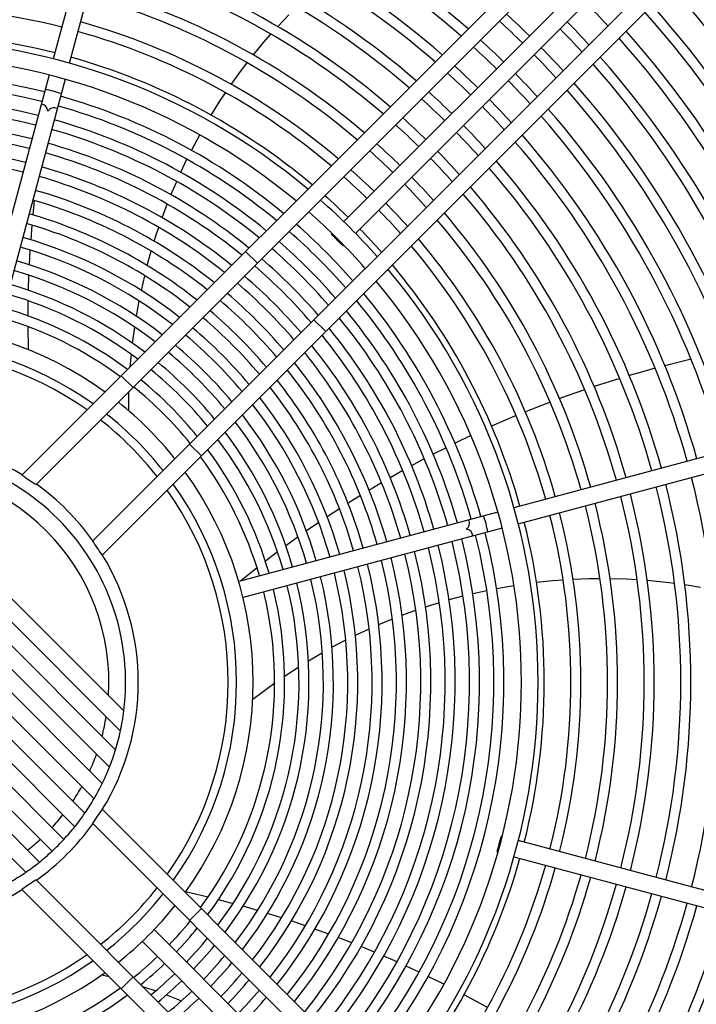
# Model space of a CAD drawing. Header units: centimetres. Extents: x -92429 to 178773, y 2337 to 428125.
# Tile 15 of 138: x 162371 to 162390, y 8918 to 8945. Entities that reach past the tile are written whole.
import ezdxf

# ---------------------------------------------------------------- set-up
doc = ezdxf.new("R2010")
doc.units = ezdxf.units.CM
doc.header["$LTSCALE"] = 50
doc.layers.add('WL_urządzenia', color=1, linetype='Continuous')

msp = doc.modelspace()

# ---------------------------------------------------------------- linework, layer by layer
at = {"layer": 'WL_urządzenia', "color": 1, "linetype": 'Continuous'}
for p, q in [((162376.044, 8958.887, 2170), (162372.157, 8944.381, 2170)), ((162372.604, 8944.261, 2170), (162376.491, 8958.767, 2170)), ((162371.285, 8932.804, 2170), (162395.314, 8956.833, 2170)), ((162395.641, 8956.505, 2170), (162371.676, 8932.539, 2170)), ((162373.249, 8930.966, 2170), (162397.215, 8954.932, 2170)), ((162397.542, 8954.604, 2170), (162373.514, 8930.576, 2170)), ((162390.856, 8950.474, 2170), (162380.236, 8939.855, 2170)), ((162380.564, 8939.527, 2170), (162391.184, 8950.146, 2170)), ((162378.4, 8945.279, 2170), (162378.707, 8945.605, 2170)), ((162378.007, 8944.835, 2170), (162378.21, 8945.068, 2170)), ((162377.725, 8944.493, 2170), (162378.007, 8944.835, 2170)), ((162377.367, 8944.03, 2170), (162377.55, 8944.272, 2170)), ((162377.108, 8943.671, 2170), (162377.367, 8944.03, 2170)), ((162372.037, 8943.933, 2170), (162370.106, 8936.726, 2170)), ((162372.484, 8943.813, 2170), (162370.553, 8936.606, 2170)), ((162376.793, 8943.204, 2170), (162376.949, 8943.441, 2170)), ((162376.549, 8942.816, 2170), (162376.793, 8943.204, 2170)), ((162376, 8941.836, 2170), (162376.23, 8942.267, 2170)), ((162375.816, 8941.468, 2170), (162375.875, 8941.588, 2170)), ((162375.702, 8941.226, 2170), (162375.816, 8941.468, 2170)), ((162375.43, 8940.602, 2170), (162375.588, 8940.972, 2170)), ((162371.664, 8940.75, 2170), (162371.66, 8940.723, 2170)), ((162371.628, 8940.443, 2170), (162371.586, 8940.039, 2170)), ((162375.184, 8939.962, 2170), (162375.326, 8940.341, 2170)), ((162371.56, 8939.756, 2170), (162371.527, 8939.349, 2170)), ((162375.029, 8939.51, 2170), (162375.091, 8939.695, 2170)), ((162374.964, 8939.306, 2170), (162375.029, 8939.51, 2170)), ((162379.909, 8939.527, 2170), (162379.892, 8939.51, 2170)), ((162371.508, 8939.064, 2170), (162371.484, 8938.652, 2170)), ((162380.22, 8939.182, 2170), (162380.236, 8939.199, 2170)), ((162374.771, 8938.633, 2170), (162374.882, 8939.032, 2170)), ((162377.505, 8939.024, 2170), (162377.833, 8938.697, 2170)), ((162371.47, 8938.364, 2170), (162371.456, 8937.948, 2170)), ((162374.605, 8937.939, 2170), (162374.7, 8938.35, 2170)), ((162371.448, 8937.598, 2170), (162371.444, 8937.234, 2170)), ((162371.449, 8937.656, 2170), (162371.448, 8937.598, 2170)), ((162374.468, 8937.221, 2170), (162374.506, 8937.438, 2170)), ((162374.506, 8937.438, 2170), (162374.545, 8937.647, 2170)), ((162371.444, 8936.938, 2170), (162371.454, 8936.295, 2170)), ((162374.362, 8936.474, 2170), (162374.421, 8936.918, 2170)), ((162379.406, 8937.123, 2170), (162379.734, 8936.796, 2170)), ((162374.298, 8935.817, 2170), (162374.328, 8936.157, 2170)), ((162399.477, 8935.782, 2170), (162384.97, 8931.895, 2170)), ((162388.898, 8935.774, 2170), (162388.516, 8935.67, 2170)), ((162389.897, 8936.024, 2170), (162389.169, 8935.846, 2170)), ((162374.047, 8935.566, 2170), (162374.375, 8935.239, 2170)), ((162387.911, 8935.493, 2170), (162387.202, 8935.268, 2170)), ((162388.516, 8935.67, 2170), (162388.179, 8935.573, 2170)), ((162385.09, 8931.447, 2170), (162399.597, 8935.334, 2170)), ((162374.253, 8934.595, 2170), (162374.261, 8935.124, 2170)), ((162386.93, 8935.176, 2170), (162386.238, 8934.932, 2170)), ((162386.938, 8935.179, 2170), (162386.93, 8935.176, 2170)), ((162385.977, 8934.834, 2170), (162385.38, 8934.602, 2170)), ((162385.03, 8934.458, 2170), (162384.349, 8934.165, 2170)), ((162385.38, 8934.602, 2170), (162385.287, 8934.564, 2170)), ((162383.771, 8933.901, 2170), (162383.331, 8933.689, 2170)), ((162375.948, 8933.665, 2170), (162376.276, 8933.338, 2170)), ((162383.082, 8933.566, 2170), (162382.725, 8933.384, 2170)), ((162366.393, 8933.315, 2170), (162374.024, 8925.683, 2170)), ((162374.12, 8926.243, 2170), (162366.953, 8933.41, 2170)), ((162373.889, 8925.163, 2170), (162365.873, 8933.179, 2170)), ((162382.421, 8933.225, 2170), (162382.124, 8933.065, 2170)), ((162382.477, 8933.255, 2170), (162382.421, 8933.225, 2170)), ((162373.518, 8924.223, 2170), (162364.933, 8932.808, 2170)), ((162365.388, 8933.009, 2170), (162373.719, 8924.678, 2170)), ((162381.879, 8932.929, 2170), (162381.529, 8932.731, 2170)), ((162364.506, 8932.579, 2170), (162373.289, 8923.797, 2170)), ((162381.286, 8932.59, 2170), (162381.023, 8932.434, 2170)), ((162373.034, 8923.396, 2170), (162364.106, 8932.324, 2170)), ((162380.699, 8932.236, 2170), (162380.354, 8932.02, 2170)), ((162381.023, 8932.434, 2170), (162380.939, 8932.383, 2170)), ((162363.73, 8932.045, 2170), (162372.754, 8923.02, 2170)), ((162372.45, 8922.669, 2170), (162363.378, 8931.741, 2170)), ((162384.523, 8931.775, 2170), (162377.315, 8929.844, 2170)), ((162380.116, 8931.867, 2170), (162379.775, 8931.642, 2170)), ((162363.051, 8931.413, 2170), (162372.122, 8922.341, 2170)), ((162379.538, 8931.482, 2170), (162379.199, 8931.248, 2170)), ((162384.643, 8931.327, 2170), (162377.435, 8929.396, 2170)), ((162371.771, 8922.037, 2170), (162362.747, 8931.061, 2170)), ((162378.964, 8931.081, 2170), (162378.626, 8930.836, 2170)), ((162362.467, 8930.686, 2170), (162371.395, 8921.757, 2170)), ((162378.346, 8930.627, 2170), (162378.057, 8930.406, 2170)), ((162378.392, 8930.662, 2170), (162378.346, 8930.627, 2170)), ((162377.823, 8930.223, 2170), (162377.369, 8929.858, 2170)), ((162384.488, 8929.649, 2170), (162384.969, 8929.733, 2170)), ((162385.598, 8929.82, 2170), (162386.054, 8929.867, 2170)), ((162386.054, 8929.867, 2170), (162386.337, 8929.889, 2170)), ((162386.616, 8929.906, 2170), (162387.059, 8929.923, 2170)), ((162387.059, 8929.923, 2170), (162387.362, 8929.927, 2170)), ((162387.643, 8929.926, 2170), (162388.087, 8929.914, 2170)), ((162388.087, 8929.914, 2170), (162388.396, 8929.898, 2170)), ((162388.679, 8929.878, 2170), (162389.124, 8929.836, 2170)), ((162389.124, 8929.836, 2170), (162389.437, 8929.799, 2170)), ((162389.722, 8929.76, 2170), (162390.156, 8929.69, 2170)), ((162383.824, 8929.508, 2170), (162384.085, 8929.567, 2170)), ((162384.085, 8929.567, 2170), (162384.215, 8929.595, 2170)), ((162382.509, 8929.138, 2170), (162382.895, 8929.26, 2170)), ((162383.165, 8929.338, 2170), (162383.553, 8929.442, 2170)), ((162381.857, 8928.908, 2170), (162382.058, 8928.982, 2170)), ((162382.058, 8928.982, 2170), (162382.241, 8929.047, 2170)), ((162381.207, 8928.645, 2170), (162381.59, 8928.804, 2170)), ((162380.558, 8928.348, 2170), (162380.941, 8928.528, 2170)), ((162379.908, 8928.015, 2170), (162380.103, 8928.119, 2170)), ((162380.103, 8928.119, 2170), (162380.292, 8928.216, 2170)), ((162379.254, 8927.639, 2170), (162379.64, 8927.866, 2170)), ((162378.591, 8927.213, 2170), (162378.983, 8927.47, 2170)), ((162377.706, 8926.568, 2170), (162378.314, 8927.021, 2170)), ((162373.514, 8923.506, 2170), (162397.542, 8899.478, 2170)), ((162397.215, 8899.15, 2170), (162373.249, 8923.116, 2170)), ((162384.643, 8922.755, 2170), (162384.62, 8922.761, 2170)), ((162399.597, 8918.748, 2170), (162385.09, 8922.635, 2170)), ((162384.5, 8922.313, 2170), (162384.523, 8922.307, 2170)), ((162384.97, 8922.187, 2170), (162399.477, 8918.3, 2170)), ((162371.676, 8921.543, 2170), (162395.641, 8897.577, 2170)), ((162395.314, 8897.249, 2170), (162371.285, 8921.277, 2170)), ((162376.46, 8921.063, 2170), (162375.833, 8921.209, 2170)), ((162377.099, 8920.899, 2170), (162376.747, 8920.991, 2170)), ((162376.276, 8920.744, 2170), (162375.948, 8920.416, 2170)), ((162377.156, 8920.884, 2170), (162377.099, 8920.899, 2170)), ((162377.837, 8920.692, 2170), (162377.437, 8920.807, 2170)), ((162378.507, 8920.487, 2170), (162378.114, 8920.609, 2170)), ((162380.236, 8914.883, 2170), (162374.96, 8920.159, 2170)), ((162379.166, 8920.268, 2170), (162378.779, 8920.399, 2170)), ((162379.816, 8920.036, 2170), (162379.434, 8920.174, 2170)), ((162380.171, 8919.902, 2170), (162380.08, 8919.937, 2170)), ((162380.457, 8919.791, 2170), (162380.171, 8919.902, 2170)), ((162379.909, 8914.555, 2170), (162374.633, 8919.831, 2170)), ((162381.089, 8919.533, 2170), (162380.717, 8919.687, 2170)), ((162381.655, 8919.288, 2170), (162381.346, 8919.423, 2170)), ((162381.714, 8919.261, 2170), (162381.655, 8919.288, 2170)), ((162382.331, 8918.977, 2170), (162381.968, 8919.146, 2170)), ((162373.507, 8918.904, 2170), (162373.71, 8918.852, 2170)), ((162374.375, 8918.843, 2170), (162374.047, 8918.515, 2170)), ((162383.019, 8918.64, 2170), (162382.582, 8918.856, 2170)), ((162374.64, 8918.579, 2170), (162375.005, 8918.454, 2170)), ((162375.304, 8918.344, 2170), (162375.721, 8918.179, 2170)), ((162384.233, 8917.991, 2170), (162383.584, 8918.347, 2170))]:
    msp.add_line(p, q, dxfattribs=at)
for points in [[(162372.378, 8943.417, -0.037253), (162372.157, 8943.485, -0.037253), (162371.931, 8943.537)], [(162372.267, 8943, 0.374287), (162372.008, 8942.93, 0.374287), (162371.819, 8943.12)], [(162380.22, 8939.182, -0.037253), (162380.062, 8939.352, -0.037253), (162379.892, 8939.51)], [(162379.892, 8939.51, -0.037253), (162380.05, 8939.34)], [(162380.05, 8939.34, -0.037253), (162380.22, 8939.182)], [(162371.285, 8932.804, 0.016414), (162371.676, 8932.539)], [(162384.247, 8931.221, -0.037253), (162384.195, 8931.447, -0.037253), (162384.127, 8931.669)], [(162383.83, 8931.109, 0.374287), (162383.639, 8931.298, 0.374287), (162383.71, 8931.557)], [(162373.249, 8930.966, 0.016414), (162373.514, 8930.576)], [(162373.514, 8923.506, 0.016414), (162373.249, 8923.116)], [(162384.5, 8922.313, -0.037253), (162384.568, 8922.535, -0.037253), (162384.62, 8922.761)], [(162384.62, 8922.761, -0.037253), (162384.551, 8922.539)], [(162384.551, 8922.539, -0.037253), (162384.5, 8922.313)], [(162371.676, 8921.543, 0.016414), (162371.285, 8921.277)]]:
    msp.add_lwpolyline(points, format="xyb", dxfattribs=at)
msp.add_circle((162367.75, 8927.041, 2170), 47.277, dxfattribs=at)
for radius, start, end in [(47.277, 229.4416, 220.5584), (42.566, 227.9961, 222.0039), (42.222, 228.0205, 221.9795), (42.012, 228.0356, 221.9644), (24.177, 48.7373, 74.4508), (23.899, 48.7809, 74.4444), (23.158, 48.902, 74.4266), (22.88, 48.9495, 74.4196), (22.139, 49.0819, 74.4002), (21.861, 49.1339, 74.3926), (21.12, 49.2792, 74.3713), (20.842, 49.3364, 74.3629), (29.272, 15.4536, 41.9139), (20.101, 49.4966, 74.3394), (28.994, 15.458, 41.8843), (19.823, 49.5598, 74.3301), (26.956, 42.6349, 44.5074), (18.804, 75.7062, 104.2938), (25.196, 45.527, 47.5304), (27.975, 15.4747, 41.7707), (28.253, 15.47, 41.8025), (19.082, 49.7372, 74.3041), (24.918, 45.5329, 47.5587), (26.215, 42.568, 44.4935), (18.063, 75.7351, 104.2649), (18.804, 49.8074, 74.2938), (25.937, 42.5419, 44.488), (27.234, 15.4876, 41.6827), (17.891, 50.0533, 129.9467), (24.177, 45.5492, 47.6372), (26.956, 15.4926, 41.6484), (23.899, 45.5556, 47.6679), (25.196, 42.4696, 44.473), (17.428, 50.1881, 129.8119), (18.063, 50.0051, 74.2649), (24.918, 42.4413, 44.4671), (26.215, 15.5065, 41.5536), (16.94, 75.7839, 129.6621), (22.88, 45.5804, 47.7868), (23.158, 45.5734, 47.7533), (24.177, 42.3628, 44.4508), (25.937, 15.512, 41.5166), (16.662, 75.797, 129.5728), (23.899, 42.3321, 44.4444), (25.196, 15.527, 41.414), (22.139, 45.5998, 47.8801), (24.918, 15.5329, 41.374), (16.262, 75.8165, 129.439), (16.94, 50.3379, 74.2161), (21.861, 45.6074, 47.9168), (23.158, 42.2467, 44.4266), (15.984, 75.8307, 129.342), (16.662, 50.4272, 74.203), (22.88, 42.2132, 44.4196), (24.177, 15.5492, 41.2627), (15.585, 75.852, 129.1964), (16.262, 50.561, 74.1835), (21.12, 45.6287, 48.0192), (23.899, 15.5556, 41.2191), (15.307, 75.8675, 129.0906), (15.984, 50.658, 74.1693), (20.842, 45.6371, 48.0595), (21.861, 42.0832, 44.3926), (22.139, 42.1199, 44.4002), (22.88, 15.5804, 41.0505), (23.158, 15.5734, 41.098), (14.907, 75.8908, 128.9317), (15.585, 50.8036, 74.148), (19.823, 45.6699, 48.217), (20.101, 45.6606, 48.1724), (21.12, 41.9808, 44.3713), (14.629, 75.9077, 128.8158), (15.307, 50.9094, 74.1325), (20.842, 41.9405, 44.3629), (22.139, 15.5998, 40.9181), (14.907, 51.0683, 74.1092), (19.082, 45.6959, 48.342), (21.861, 15.6074, 40.8661), (14.629, 51.1842, 74.0923), (18.804, 45.7062, 48.3915), (20.101, 41.8276, 44.3394), (14.23, 51.3585, 74.0668), (19.823, 41.783, 44.3301), (21.12, 15.6287, 40.7208), (13.951, 51.4858, 74.0482), (17.891, 41.4353, 48.5647), (18.063, 45.7351, 48.5308), (20.842, 15.6371, 40.6636), (18.804, 41.6085, 44.2938), (19.082, 41.658, 44.3041), (13.552, 51.6778, 74.0201), (17.428, 41.3403, 48.6597), (19.823, 15.6699, 40.4402), (20.101, 15.6606, 40.5034), (13.274, 51.8184, 73.9996), (16.94, 41.2348, 48.7652), (18.063, 41.4692, 44.2649), (12.874, 52.031, 73.9686), (16.662, 41.1719, 48.8281), (19.082, 15.6959, 40.2628), (12.596, 52.1871, 73.9458), (15.984, 41.0093, 48.9907), (16.262, 41.0777, 48.9223), (18.804, 15.7062, 40.1926), (15.585, 40.9069, 49.0931), (12.197, 52.4238, 73.9113), (15.307, 40.8324, 49.1676), (17.891, 320.0533, 39.9467), (18.063, 15.7351, 39.9949), (11.919, 52.598, 73.8858), (14.907, 40.7205, 49.2795), (11.519, 52.8631, 73.8472), (14.629, 40.639, 49.361), (17.428, 320.1881, 39.8119), (11.241, 53.0589, 73.8187), (14.23, 40.5163, 49.4837), (16.94, 15.7839, 39.6621), (10.842, 53.358, 73.7751), (13.951, 40.4267, 49.5733), (16.662, 15.797, 39.5728), (10.563, 53.5797, 73.7429), (13.274, 40.1927, 49.8073), (13.552, 40.2916, 49.7084), (15.984, 15.8307, 39.342), (16.262, 15.8165, 39.439), (9.967, 54.0971, 125.9029), (12.874, 40.0432, 49.9568), (15.585, 15.852, 39.1964), (12.596, 39.9335, 50.0665), (15.307, 15.8675, 39.0906), (9.504, 54.5449, 125.4551), (9.27, 54.7878, 125.2122), (12.197, 39.7671, 50.2329), (14.907, 15.8908, 38.9317), (11.919, 39.6446, 50.3554), (14.629, 15.9077, 38.8158), (11.519, 39.4583, 50.5417), (14.23, 15.9332, 38.6415), (11.241, 39.3208, 50.6792), (13.951, 15.9518, 38.5142), (10.563, 38.9552, 51.0448), (10.842, 39.1108, 50.8892), (13.274, 16.0004, 38.1816), (13.552, 15.9799, 38.3222), (12.874, 16.0314, 37.969), (9.967, 38.5921, 51.4079), (12.596, 16.0542, 37.8129), (9.504, 38.2782, 51.7218), (12.197, 16.0887, 37.5762), (9.27, 38.1079, 51.8921), (11.919, 16.1142, 37.402), (11.519, 16.1528, 37.1369), (6.77, 58.461, 121.539), (11.241, 16.1813, 36.9411), (6.418, 352.8711, 97.1289), (10.563, 16.2571, 36.4203), (10.842, 16.2249, 36.642), (5.955, 356.4231, 93.5769), (9.967, 324.0971, 35.9029), (6.77, 35.5424, 54.4576), (9.504, 324.5449, 35.4551), (21.861, 345.6074, 14.3926), (22.139, 345.5998, 14.4002), (22.88, 345.5804, 14.4196), (9.27, 324.7878, 35.2122), (20.842, 345.6371, 14.3629), (21.12, 345.6287, 14.3713), (19.823, 345.6699, 14.3301), (20.101, 345.6606, 14.3394), (18.804, 345.7062, 14.2938), (19.082, 345.6959, 14.3041), (18.063, 345.7351, 14.2649), (16.662, 320.4272, 14.203), (16.94, 320.3379, 14.2161), (15.585, 320.8036, 14.148), (15.984, 320.658, 14.1693), (16.262, 320.561, 14.1835), (6.77, 328.461, 31.539), (14.629, 321.1842, 14.0923), (14.907, 321.0683, 14.1092), (15.307, 320.9094, 14.1325), (13.552, 321.6778, 14.0201), (13.951, 321.4858, 14.0482), (14.23, 321.3585, 14.0668), (12.596, 322.1871, 13.9458), (12.874, 322.031, 13.9686), (13.274, 321.8184, 13.9996), (11.519, 322.8631, 13.8472), (11.919, 322.598, 13.8858), (12.197, 322.4238, 13.9113), (10.563, 323.5797, 13.7429), (10.842, 323.358, 13.7751), (11.241, 323.0589, 13.8187), (6.419, 347.7908, 352.8635), (5.955, 345.3938, 350.7167), (6.418, 342.9982, 347.7971), (6.419, 338.4004, 342.993), (5.955, 335.5036, 340.3473), (6.418, 333.9655, 338.4046), (5.955, 326.2209, 330.8089), (6.419, 329.6394, 333.9622), (6.418, 325.4021, 329.6419), (5.955, 317.2304, 321.7049), (6.419, 321.2182, 325.4003), (6.77, 305.5424, 324.4576), (6.418, 317.0695, 321.2192), (5.955, 308.2951, 312.7696), (6.419, 312.9309, 317.0691), (6.418, 308.7808, 312.9305), (18.063, 320.0051, 344.2649), (6.419, 304.5997, 308.7818), (18.804, 319.8074, 344.2938), (19.082, 319.7372, 344.3041), (6.418, 300.3581, 304.5979), (19.823, 319.5598, 344.3301), (20.101, 319.4966, 344.3394), (6.77, 258.2112, 301.539), (9.27, 308.1079, 321.8921), (20.842, 319.3364, 344.3629), (21.12, 319.2792, 344.3713), (9.504, 308.2782, 321.7218), (21.861, 319.1339, 344.3926), (22.139, 319.0819, 344.4002), (9.967, 308.5921, 321.4079), (22.88, 318.9495, 344.4196), (23.158, 318.902, 344.4266), (23.899, 318.7809, 344.4444), (24.177, 318.7373, 344.4508), (10.563, 316.2571, 321.0448), (10.842, 316.2249, 320.8892), (24.918, 318.626, 344.4671), (25.196, 318.586, 344.473), (11.241, 316.1813, 320.6792), (25.937, 318.4834, 344.488), (26.215, 318.4464, 344.4935), (11.519, 316.1528, 320.5417), (26.956, 318.3516, 344.5074), (27.234, 318.3173, 344.5124), (9.27, 234.7878, 305.2122), (10.563, 308.9552, 313.7429), (11.919, 316.1142, 320.3554), (27.975, 318.2293, 344.5253), (28.253, 318.1975, 344.53), (9.504, 234.5449, 305.4551), (10.842, 309.1108, 313.7751), (12.197, 316.0887, 320.2329), (28.994, 318.1157, 344.542), (29.272, 318.0861, 344.5464), (9.967, 234.0971, 305.9029), (11.241, 309.3208, 313.8187), (12.596, 316.0542, 320.0665), (10.563, 256.2571, 306.4203), (11.519, 309.4583, 313.8472), (12.874, 316.0314, 319.9568), (10.842, 256.2249, 306.642), (11.919, 309.6446, 313.8858), (12.197, 309.7671, 313.9113), (13.274, 316.0004, 319.8073), (13.552, 315.9799, 319.7084)]:
    msp.add_arc((162367.75, 8927.041, 2170), radius, start, end, dxfattribs=at)

doc.saveas('drawing.dxf')
